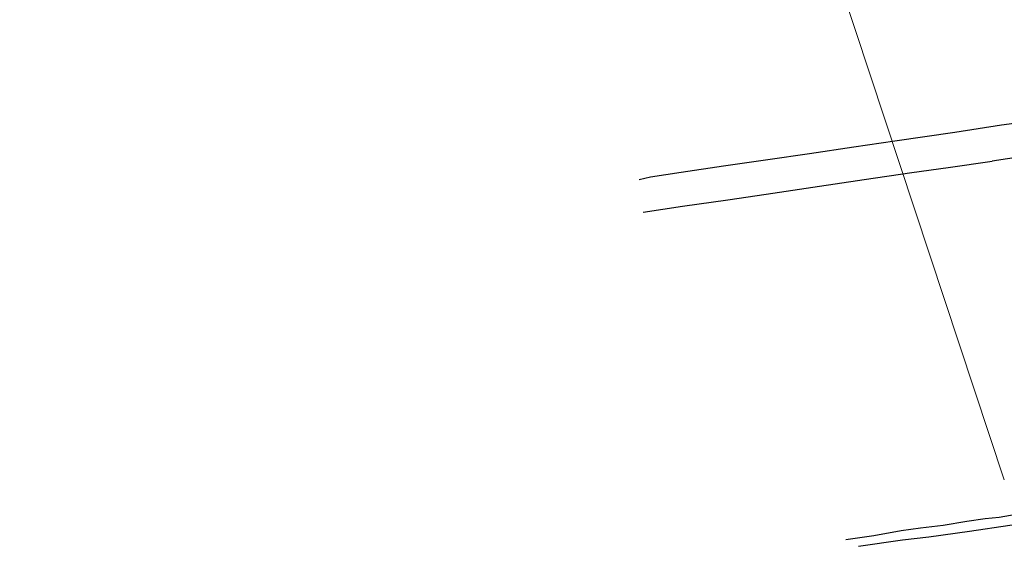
# Model space of a CAD drawing. Header units: metres. Extents: x 62183 to 64315, y 386037 to 389216.
# Tile 8 of 21: x 62299 to 62623, y 387965 to 388138. Entities that reach past the tile are written whole.
import ezdxf

# ---------------------------------------------------------------- set-up
doc = ezdxf.new("R2010")
doc.units = ezdxf.units.M
doc.layers.add('BS-INSTEEK-SLOOT-KPN', color=253, linetype='CONTINUOUS')
doc.layers.add('TB-SNIJLIJNEN', color=1, linetype='CONTINUOUS', lineweight=15)

msp = doc.modelspace()

# ---------------------------------------------------------------- linework, layer by layer
at = {"layer": 'BS-INSTEEK-SLOOT-KPN'}
for points in [[(62676.7, 388146.45, 0), (62679.68, 388131.83, 0), (62681.93, 388122.12, 0), (62683.93, 388114.2, 0), (62684.1, 388113.25, 0), (62684.06, 388112.53, 0), (62683.74, 388112.21, 0), (62683.41, 388112.13, 0), (62680.79, 388111.8, 0), (62675.88, 388111.15, 0), (62665.07, 388109.54, 0), (62651.12, 388107.47, 0), (62637.29, 388105.33, 0), (62622.35, 388103.39, 0), (62607.03, 388100.96, 0), (62587.22, 388098.11, 0), (62573.74, 388096.14, 0), (62559.17, 388093.96, 0), (62545.4, 388091.94, 0), (62530.77, 388089.89, 0), (62516.8, 388087.78, 0), (62506.72, 388086.24, 0), (62503.05, 388085.41, 0)], [(62504.31, 388074.75, 0), (62517.31, 388076.68, 0), (62532.25, 388078.78, 0), (62544.87, 388080.7, 0), (62560.19, 388082.99, 0), (62577.16, 388085.5, 0), (62592.79, 388087.79, 0), (62604.8, 388089.42, 0), (62619.29, 388091.53, 0)], [(62633.07, 388093.66, 0), (62619.29, 388091.53, 0)], [(62575.28, 387964.62, 0), (62589.75, 387966.71, 0), (62598.38, 387967.76, 0), (62611.82, 387969.65, 0), (62625.08, 387971.57, 0), (62638.18, 387973.43, 0), (62648.03, 387974.97, 0), (62662.63, 387977.09, 0), (62676.14, 387978.89, 0), (62685.52, 387980.22, 0), (62699.99, 387982.32, 0), (62712.19, 387984.02, 0), (62724.02, 387985.89, 0), (62729.47, 387987.1, 0), (62733.95, 387987.75, 0), (62735.58, 387988.01, 0), (62736.41, 387987.91, 0), (62736.69, 387987.5, 0), (62736.96, 387986.43, 0), (62737.41, 387984.65, 0), (62737.79, 387982.54, 0), (62738.42, 387980.12, 0), (62738.99, 387977.67, 0)], [(62571.14, 387966.88, 0), (62580.26, 387968.14, 0), (62589.32, 387969.79, 0), (62595.64, 387970.71, 0), (62603.1, 387971.55, 0), (62610.94, 387972.92, 0), (62616.97, 387973.8, 0), (62621.65, 387974.17, 0), (62627.23, 387975.21, 0)]]:
    msp.add_polyline3d(points, dxfattribs=at)
at = {"layer": 'TB-SNIJLIJNEN'}
msp.add_lwpolyline([(62298.95, 388966.87), (62623.29, 387986.52)], dxfattribs=at)

doc.saveas('drawing.dxf')
